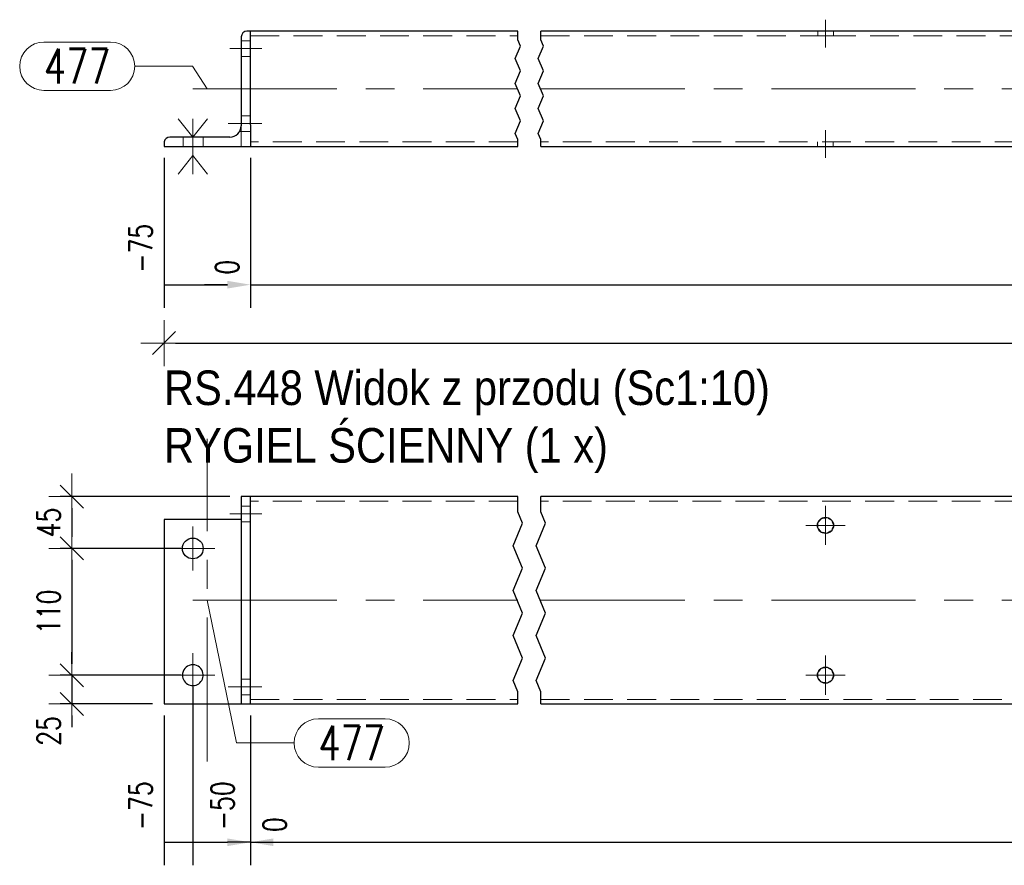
# Model space of a CAD drawing. Header units: millimetres. Extents: x -876 to 136, y 14938 to 15607.
# Tile 23 of 46: x -387 to -302, y 15150 to 15224. Entities that reach past the tile are written whole.
import ezdxf

# ---------------------------------------------------------------- set-up
doc = ezdxf.new("R2010")
doc.units = ezdxf.units.MM
doc.header["$LTSCALE"] = 10
doc.linetypes.add('HIDDEN', pattern=[0.375, 0.25, -0.125])
doc.linetypes.add('MITTE', pattern=[2, 1.25, -0.25, 0.25, -0.25])
doc.layers.get('Defpoints').update_dxf_attribs({"color": 1})
for name, color, linetype, lineweight in [('PS_Bolt', 4, 'Continuous', 13), ('PS_DIM', 4, 'Continuous', 13), ('PS_Hidden', 2, 'HIDDEN', 9), ('PS_Mid', 5, 'MITTE', 15), ('PS_Pos', 1, 'Continuous', 15), ('PS_Shape', 161, 'Continuous', 30), ('PS_SOLID', 7, 'Continuous', 30), ('PS_TEXT', 3, 'Continuous', 18)]:
    doc.layers.add(name, color=color, linetype=linetype, lineweight=lineweight)
doc.styles.add('gil', font='txt', dxfattribs={"width": 0.9})
doc.styles.add('simplex', font='simplex.shx', dxfattribs={"width": 0.75})
doc.dimstyles.new('1_10_GŁ_DS1-LS10', dxfattribs={"dimtxt": 2, "dimasz": 2, "dimexe": 2, "dimexo": 1, "dimgap": 1, "dimtad": 1, "dimjust": 4, "dimdec": 0, "dimlfac": 10, "dimtxsty": 'simplex', "dimblk1": 'NONE', "dimsah": 1, "dimcen": 2, "dimclrd": 256, "dimclre": 256, "dimclrt": 3, "dimadec": 1, "dimazin": 0, "dimtfac": 1, "dimtdec": 0, "dimtmove": 2, "dimatfit": 3, "dimfxl": 1, "dimarcsym": 0})
doc.dimstyles.new('1_10_PRZ_DS1-LS10', dxfattribs={"dimtxt": 2, "dimasz": 1, "dimexe": 2, "dimexo": 5, "dimgap": 1, "dimtad": 1, "dimdec": 0, "dimlfac": 10, "dimtxsty": 'simplex', "dimblk": 'dimznak', "dimcen": 2, "dimse1": 1, "dimse2": 1, "dimclrt": 3, "dimadec": 1, "dimazin": 0, "dimtfac": 1, "dimtdec": 0, "dimtix": 1, "dimtmove": 2, "dimatfit": 3, "dimldrblk": 'dim-grot', "dimfxl": 1, "dimarcsym": 0})
doc.dimstyles.new('1_10_SC', dxfattribs={"dimtxt": 2, "dimasz": 1, "dimexe": 1, "dimexo": 1, "dimgap": 1, "dimtad": 1, "dimdec": 0, "dimlfac": 10, "dimtxsty": 'simplex', "dimblk": 'dimznak', "dimcen": 2, "dimclrd": 256, "dimclre": 256, "dimclrt": 3, "dimadec": 1, "dimazin": 0, "dimtfac": 1, "dimtdec": 0, "dimtix": 1, "dimtmove": 2, "dimatfit": 3, "dimldrblk": 'dim-grot', "dimfxl": 1, "dimarcsym": 0})

# ---------------------------------------------------------------- blocks, each defined once
blk = doc.blocks.new('*D224')
at = {"layer": 'Defpoints', "color": 0, "transparency": 16777216}
for p in [(-374.482, 15212.854), (-366.982, 15212.854), (-366.982, 15200.854)]:
    blk.add_point(p, dxfattribs=at)
at = {"layer": 'PS_DIM', "lineweight": -2, "transparency": 16777216}
for p, q in [((-374.482, 15211.854), (-374.482, 15198.854)), ((-366.982, 15211.854), (-366.982, 15198.854)), ((-374.482, 15200.854), (-368.982, 15200.854))]:
    blk.add_line(p, q, dxfattribs=at)
at = {"layer": 'PS_DIM', "transparency": 16777216}
blk.add_solid([(-368.982, 15201.187), (-368.982, 15200.521), (-366.982, 15200.854)], dxfattribs=at)
at = {"layer": 'PS_DIM', "color": 3, "transparency": 16777216, "insert": (-376.502, 15204.017), "char_height": 2, "attachment_point": 5, "rotation": 90, "style": 'simplex'}
blk.add_mtext('-75', dxfattribs=at)
blk = doc.blocks.new('_None')
blk = doc.blocks.new('*D225')
at = {"layer": 'Defpoints', "color": 0, "transparency": 16777216}
for p in [(-366.982, 15212.854), (-366.982, 15212.854), (-366.982, 15200.854)]:
    blk.add_point(p, dxfattribs=at)
at = {"layer": 'PS_DIM', "lineweight": -2, "transparency": 16777216}
for p, q in [((-366.982, 15211.854), (-366.982, 15198.854)), ((-366.982, 15211.854), (-366.982, 15198.854)), ((-368.982, 15200.854), (-370.982, 15200.854)), ((-366.982, 15200.854), (-364.982, 15200.854))]:
    blk.add_line(p, q, dxfattribs=at)
at = {"layer": 'PS_DIM', "transparency": 16777216}
blk.add_solid([(-368.982, 15201.187), (-368.982, 15200.521), (-366.982, 15200.854)], dxfattribs=at)
at = {"layer": 'PS_DIM', "color": 3, "transparency": 16777216, "insert": (-369.002, 15202.374), "char_height": 2, "attachment_point": 5, "rotation": 90, "style": 'simplex'}
blk.add_mtext('0', dxfattribs=at)
blk = doc.blocks.new('*D226')
at = {"layer": 'Defpoints', "color": 0, "transparency": 16777216}
for p in [(-366.982, 15212.854), (-214.982, 15212.854), (-214.982, 15200.854)]:
    blk.add_point(p, dxfattribs=at)
at = {"layer": 'PS_DIM', "lineweight": -2, "transparency": 16777216}
for p, q in [((-366.982, 15211.854), (-366.982, 15198.854)), ((-214.982, 15211.854), (-214.982, 15198.854)), ((-366.982, 15200.854), (-216.982, 15200.854))]:
    blk.add_line(p, q, dxfattribs=at)
at = {"layer": 'PS_DIM', "transparency": 16777216}
blk.add_solid([(-216.982, 15201.187), (-216.982, 15200.521), (-214.982, 15200.854)], dxfattribs=at)
at = {"layer": 'PS_DIM', "color": 3, "transparency": 16777216, "insert": (-217.002, 15204.374), "char_height": 2, "attachment_point": 5, "rotation": 90, "style": 'simplex'}
blk.add_mtext('5310', dxfattribs=at)
blk = doc.blocks.new('*D227')
at = {"layer": 'Defpoints', "color": 0, "transparency": 16777216}
for p in [(-366.982, 15212.854), (-207.482, 15212.854), (-207.482, 15200.854)]:
    blk.add_point(p, dxfattribs=at)
at = {"layer": 'PS_DIM', "lineweight": -2, "transparency": 16777216}
for p, q in [((-366.982, 15211.854), (-366.982, 15198.854)), ((-207.482, 15211.854), (-207.482, 15198.854)), ((-366.982, 15200.854), (-209.482, 15200.854))]:
    blk.add_line(p, q, dxfattribs=at)
at = {"layer": 'PS_DIM', "transparency": 16777216}
blk.add_solid([(-209.482, 15201.187), (-209.482, 15200.521), (-207.482, 15200.854)], dxfattribs=at)
at = {"layer": 'PS_DIM', "color": 3, "transparency": 16777216, "insert": (-209.502, 15204.517), "char_height": 2, "attachment_point": 5, "rotation": 90, "style": 'simplex'}
blk.add_mtext('5385', dxfattribs=at)
blk = doc.blocks.new('*D228')
at = {"layer": 'Defpoints', "color": 0, "transparency": 16777216}
for p in [(-374.482, 15164.465), (-366.982, 15164.465), (-366.982, 15152.465)]:
    blk.add_point(p, dxfattribs=at)
at = {"layer": 'PS_DIM', "lineweight": -2, "transparency": 16777216}
for p, q in [((-374.482, 15163.465), (-374.482, 15150.465)), ((-366.982, 15163.465), (-366.982, 15150.465)), ((-374.482, 15152.465), (-368.982, 15152.465))]:
    blk.add_line(p, q, dxfattribs=at)
at = {"layer": 'PS_DIM', "transparency": 16777216}
blk.add_solid([(-368.982, 15152.798), (-368.982, 15152.132), (-366.982, 15152.465)], dxfattribs=at)
at = {"layer": 'PS_DIM', "color": 3, "transparency": 16777216, "insert": (-376.502, 15155.628), "char_height": 2, "attachment_point": 5, "rotation": 90, "style": 'simplex'}
blk.add_mtext('-75', dxfattribs=at)
blk = doc.blocks.new('*D229')
at = {"layer": 'Defpoints', "color": 0, "transparency": 16777216}
for p in [(-371.982, 15166.965), (-366.982, 15164.465), (-366.982, 15152.465)]:
    blk.add_point(p, dxfattribs=at)
at = {"layer": 'PS_DIM', "lineweight": -2, "transparency": 16777216}
for p, q in [((-371.982, 15165.965), (-371.982, 15150.465)), ((-366.982, 15163.465), (-366.982, 15150.465)), ((-371.982, 15152.465), (-368.982, 15152.465))]:
    blk.add_line(p, q, dxfattribs=at)
at = {"layer": 'PS_DIM', "transparency": 16777216}
blk.add_solid([(-368.982, 15152.798), (-368.982, 15152.132), (-366.982, 15152.465)], dxfattribs=at)
at = {"layer": 'PS_DIM', "color": 3, "transparency": 16777216, "insert": (-369.404, 15155.628), "char_height": 2, "attachment_point": 5, "rotation": 90, "style": 'simplex'}
blk.add_mtext('-50', dxfattribs=at)
blk = doc.blocks.new('*D230')
at = {"layer": 'Defpoints', "color": 0, "transparency": 16777216}
for p in [(-366.982, 15164.465), (-366.982, 15164.465), (-366.982, 15152.465)]:
    blk.add_point(p, dxfattribs=at)
at = {"layer": 'PS_DIM', "lineweight": -2, "transparency": 16777216}
for p, q in [((-366.982, 15163.465), (-366.982, 15150.465)), ((-366.982, 15163.465), (-366.982, 15150.465)), ((-366.982, 15152.465), (-368.982, 15152.465)), ((-364.982, 15152.465), (-362.982, 15152.465))]:
    blk.add_line(p, q, dxfattribs=at)
at = {"layer": 'PS_DIM', "transparency": 16777216}
blk.add_solid([(-364.982, 15152.798), (-364.982, 15152.132), (-366.982, 15152.465)], dxfattribs=at)
at = {"layer": 'PS_DIM', "color": 3, "transparency": 16777216, "insert": (-364.884, 15153.985), "char_height": 2, "attachment_point": 5, "rotation": 90, "style": 'simplex'}
blk.add_mtext('0', dxfattribs=at)
blk = doc.blocks.new('*D231')
at = {"layer": 'Defpoints', "color": 0, "transparency": 16777216}
for p in [(-209.982, 15166.965), (-366.982, 15164.465), (-209.982, 15152.465)]:
    blk.add_point(p, dxfattribs=at)
at = {"layer": 'PS_DIM', "lineweight": -2, "transparency": 16777216}
for p, q in [((-209.982, 15165.965), (-209.982, 15150.465)), ((-366.982, 15163.465), (-366.982, 15150.465)), ((-366.982, 15152.465), (-211.982, 15152.465))]:
    blk.add_line(p, q, dxfattribs=at)
at = {"layer": 'PS_DIM', "transparency": 16777216}
blk.add_solid([(-211.982, 15152.798), (-211.982, 15152.132), (-209.982, 15152.465)], dxfattribs=at)
at = {"layer": 'PS_DIM', "color": 3, "transparency": 16777216, "insert": (-212.002, 15156.128), "char_height": 2, "attachment_point": 5, "rotation": 90, "style": 'simplex'}
blk.add_mtext('5360', dxfattribs=at)
blk = doc.blocks.new('*D232')
at = {"layer": 'Defpoints', "color": 0, "transparency": 16777216}
for p in [(-366.982, 15164.465), (-207.482, 15164.465), (-207.482, 15152.465)]:
    blk.add_point(p, dxfattribs=at)
at = {"layer": 'PS_DIM', "lineweight": -2, "transparency": 16777216}
for p, q in [((-366.982, 15163.465), (-366.982, 15150.465)), ((-207.482, 15163.465), (-207.482, 15150.465)), ((-366.982, 15152.465), (-209.482, 15152.465))]:
    blk.add_line(p, q, dxfattribs=at)
at = {"layer": 'PS_DIM', "transparency": 16777216}
blk.add_solid([(-209.482, 15152.798), (-209.482, 15152.132), (-207.482, 15152.465)], dxfattribs=at)
at = {"layer": 'PS_DIM', "color": 3, "transparency": 16777216, "insert": (-205.462, 15156.128), "char_height": 2, "attachment_point": 5, "rotation": 90, "style": 'simplex'}
blk.add_mtext('5385', dxfattribs=at)
blk = doc.blocks.new('dimznak')
at = {"color": 0}
for points in [[(0, 2), (0, -2)], [(-2, 0), (2, 0)]]:
    blk.add_lwpolyline(points, dxfattribs=at)
at = {"color": 2}
blk.add_lwpolyline([(1, 1), (-1, -1)], dxfattribs=at)
blk = doc.blocks.new('*D233')
at = {"layer": 'Defpoints', "color": 0, "transparency": 16777216}
for p in [(-367.782, 15182.465), (-382.482, 15177.965), (-371.982, 15177.965)]:
    blk.add_point(p, dxfattribs=at)
at = {"layer": 'PS_DIM', "lineweight": -2, "transparency": 16777216}
for p, q in [((-368.782, 15182.465), (-383.482, 15182.465)), ((-382.482, 15181.465), (-382.482, 15178.965)), ((-372.982, 15177.965), (-383.482, 15177.965))]:
    blk.add_line(p, q, dxfattribs=at)
for p, rotation in [((-382.482, 15182.465), 90), ((-382.482, 15177.965), 270)]:
    blk.add_blockref('dimznak', p, dxfattribs=dict(at, rotation=rotation))
at = {"layer": 'PS_DIM', "color": 3, "transparency": 16777216, "insert": (-384.482, 15180.215), "char_height": 2, "attachment_point": 5, "rotation": 90, "style": 'simplex'}
blk.add_mtext('45', dxfattribs=at)
blk = doc.blocks.new('dim-grot')
blk.add_hatch(color=256).paths.add_polyline_path([(0, 0), (-2, 0.5), (-2, -0.5)])
blk.add_lwpolyline([(0, 0), (-2, 0.5), (-2, -0.5), (0, 0)])
blk = doc.blocks.new('*D234')
at = {"layer": 'Defpoints', "color": 0, "transparency": 16777216}
for p in [(-371.982, 15177.965), (-382.482, 15166.965), (-371.982, 15166.965)]:
    blk.add_point(p, dxfattribs=at)
at = {"layer": 'PS_DIM', "lineweight": -2, "transparency": 16777216}
for p, q in [((-372.982, 15177.965), (-383.482, 15177.965)), ((-382.482, 15176.965), (-382.482, 15167.965)), ((-372.982, 15166.965), (-383.482, 15166.965))]:
    blk.add_line(p, q, dxfattribs=at)
for p, rotation in [((-382.482, 15177.965), 90), ((-382.482, 15166.965), 270)]:
    blk.add_blockref('dimznak', p, dxfattribs=dict(at, rotation=rotation))
at = {"layer": 'PS_DIM', "color": 3, "transparency": 16777216, "insert": (-384.482, 15172.465), "char_height": 2, "attachment_point": 5, "rotation": 90, "style": 'simplex'}
blk.add_mtext('110', dxfattribs=at)
blk = doc.blocks.new('*D235')
at = {"layer": 'Defpoints', "color": 0, "transparency": 16777216}
for p in [(-371.982, 15166.965), (-382.482, 15164.465), (-374.482, 15164.465)]:
    blk.add_point(p, dxfattribs=at)
at = {"layer": 'PS_DIM', "lineweight": -2, "transparency": 16777216}
for p, q in [((-382.482, 15167.965), (-382.482, 15168.965)), ((-372.982, 15166.965), (-383.482, 15166.965)), ((-382.482, 15166.965), (-382.482, 15164.465)), ((-375.482, 15164.465), (-383.482, 15164.465)), ((-382.482, 15163.465), (-382.482, 15162.465))]:
    blk.add_line(p, q, dxfattribs=at)
for p, rotation in [((-382.482, 15166.965), 270), ((-382.482, 15164.465), 90)]:
    blk.add_blockref('dimznak', p, dxfattribs=dict(at, rotation=rotation))
at = {"layer": 'PS_DIM', "color": 3, "transparency": 16777216, "insert": (-384.482, 15162.126), "char_height": 2, "attachment_point": 5, "rotation": 90, "style": 'simplex'}
blk.add_mtext('25', dxfattribs=at)
blk = doc.blocks.new('*D435')
at = {"layer": 'Defpoints', "color": 0, "transparency": 16777216}
for p in [(-374.482, 15212.854), (-207.482, 15212.854), (-207.482, 15195.788)]:
    blk.add_point(p, dxfattribs=at)
at = {"layer": 'PS_DIM', "color": 0, "lineweight": -2, "transparency": 16777216}
blk.add_line((-373.482, 15195.788), (-208.482, 15195.788), dxfattribs=at)
at = {"layer": 'PS_DIM', "color": 0, "lineweight": -2, "transparency": 16777216, "rotation": 180}
blk.add_blockref('dimznak', (-374.482, 15195.788), dxfattribs=at)
at = {"layer": 'PS_DIM', "color": 0, "lineweight": -2, "transparency": 16777216}
blk.add_blockref('dimznak', (-207.482, 15195.788), dxfattribs=at)
at = {"layer": 'PS_DIM', "color": 3, "transparency": 16777216, "insert": (-290.982, 15197.828), "char_height": 2, "attachment_point": 5, "style": 'simplex'}
blk.add_mtext('5460', dxfattribs=at)
blk = doc.blocks.new('*X700')
at = {"color": 4, "linetype": 'Continuous'}
for p, q in [((-373.262, 15215.254), (-371.982, 15213.654)), ((-371.982, 15213.654), (-370.702, 15215.254)), ((-371.982, 15215.254), (-371.982, 15210.454)), ((-373.262, 15210.454), (-371.982, 15212.054)), ((-371.982, 15212.054), (-370.702, 15210.454))]:
    blk.add_line(p, q, dxfattribs=at)
blk = doc.blocks.new('*X701')
at = {"color": 4, "linetype": 'Continuous'}
for p, q in [((-373.262, 15215.254), (-371.982, 15213.654)), ((-371.982, 15213.654), (-370.702, 15215.254)), ((-371.982, 15215.254), (-371.982, 15210.454)), ((-373.262, 15210.454), (-371.982, 15212.054)), ((-371.982, 15212.054), (-370.702, 15210.454))]:
    blk.add_line(p, q, dxfattribs=at)
blk = doc.blocks.new('*X704')
at = {"color": 1}
for p, q in [((-343.782, 15222.111), (-343.782, 15222.854)), ((-341.782, 15222.111), (-341.782, 15222.854)), ((-343.553, 15221.569), (-343.782, 15222.111)), ((-341.553, 15221.569), (-341.782, 15222.111)), ((-344.011, 15220.486), (-343.553, 15221.569)), ((-342.011, 15220.486), (-341.553, 15221.569)), ((-343.553, 15219.402), (-344.011, 15220.486)), ((-341.553, 15219.402), (-342.011, 15220.486)), ((-344.011, 15218.319), (-343.553, 15219.402)), ((-342.011, 15218.319), (-341.553, 15219.402)), ((-343.553, 15217.235), (-344.011, 15218.319)), ((-341.553, 15217.235), (-342.011, 15218.319)), ((-344.011, 15216.151), (-343.553, 15217.235)), ((-342.011, 15216.151), (-341.553, 15217.235)), ((-343.553, 15215.068), (-344.011, 15216.151)), ((-341.553, 15215.068), (-342.011, 15216.151)), ((-344.011, 15213.984), (-343.553, 15215.068)), ((-342.011, 15213.984), (-341.553, 15215.068)), ((-343.782, 15213.442), (-344.011, 15213.984)), ((-343.782, 15212.854), (-343.782, 15213.442)), ((-341.782, 15213.442), (-342.011, 15213.984)), ((-341.782, 15212.854), (-341.782, 15213.442))]:
    blk.add_line(p, q, dxfattribs=at)
at = {"layer": 'PS_Hidden', "color": 2, "linetype": 'HIDDEN'}
for p, q in [((-317.739, 15222.854), (-317.739, 15222.454)), ((-316.382, 15222.454), (-316.382, 15222.854)), ((-366.982, 15222.012), (-367.782, 15222.012)), ((-366.982, 15222.454), (-343.782, 15222.454)), ((-341.782, 15222.454), (-316.96, 15222.454)), ((-316.96, 15222.454), (-292.382, 15222.454)), ((-367.782, 15220.654), (-366.982, 15220.654)), ((-366.982, 15215.512), (-367.782, 15215.512)), ((-367.918, 15214.154), (-366.982, 15214.154)), ((-367.817, 15214.405), (-367.782, 15214.405)), ((-367.782, 15214.654), (-367.782, 15214.405)), ((-367.782, 15214.405), (-367.782, 15212.854)), ((-372.827, 15213.654), (-372.827, 15212.854)), ((-371.082, 15212.854), (-371.082, 15213.654)), ((-343.782, 15213.254), (-366.982, 15213.254)), ((-292.382, 15213.254), (-341.782, 15213.254)), ((-317.782, 15213.254), (-317.782, 15212.854)), ((-316.424, 15212.854), (-316.424, 15213.254))]:
    blk.add_line(p, q, dxfattribs=at)
at = {"layer": 'PS_Mid', "color": 5, "linetype": 'MITTE'}
for p, q in [((-317.082, 15223.854), (-317.082, 15221.454)), ((-317.082, 15223.854), (-317.082, 15221.454)), ((-365.982, 15221.354), (-368.782, 15221.354)), ((-365.982, 15221.354), (-368.782, 15221.354)), ((-371.982, 15217.854), (-343.782, 15217.854)), ((-370.732, 15217.854), (-370.732, 15217.854)), ((-341.782, 15217.854), (-292.382, 15217.854)), ((-371.982, 15214.654), (-371.982, 15211.854)), ((-371.982, 15214.654), (-371.982, 15211.854)), ((-365.982, 15214.854), (-368.92, 15214.854)), ((-365.982, 15214.854), (-368.782, 15214.854)), ((-317.082, 15211.854), (-317.082, 15214.254)), ((-317.082, 15211.854), (-317.082, 15214.254))]:
    blk.add_line(p, q, dxfattribs=at)
at = {"layer": 'PS_SOLID', "color": 7, "linetype": 'Continuous'}
for p, q in [((-366.982, 15222.854), (-367.282, 15222.854)), ((-343.782, 15222.854), (-366.982, 15222.854)), ((-366.982, 15221.233), (-366.982, 15222.854)), ((-292.382, 15222.854), (-341.782, 15222.854)), ((-367.782, 15222.354), (-367.782, 15214.654)), ((-366.982, 15214.733), (-366.982, 15221.233)), ((-366.982, 15214.733), (-366.982, 15212.854)), ((-368.782, 15213.654), (-373.982, 15213.654)), ((-374.482, 15213.154), (-374.482, 15212.854)), ((-374.482, 15212.854), (-371.825, 15212.854)), ((-371.825, 15212.854), (-366.982, 15212.854)), ((-366.982, 15212.854), (-343.782, 15212.854)), ((-341.782, 15212.854), (-317.203, 15212.854)), ((-317.203, 15212.854), (-292.382, 15212.854))]:
    blk.add_line(p, q, dxfattribs=at)
at = {"layer": 'PS_SOLID'}
for centre, radius, start, end in [((-367.282, 15222.354), 0.5, 90, 180), ((-368.782, 15214.654), 1, 270, 0), ((-373.982, 15213.154), 0.5, 168.3871, 180), ((-373.982, 15213.154), 0.5, 90, 168.3871)]:
    blk.add_arc(centre, radius, start, end, dxfattribs=at)
blk = doc.blocks.new('*X706')
at = {"color": 1}
for p, q in [((-384.905, 15221.913), (-379.12, 15221.913)), ((-377.02, 15219.813), (-372.02, 15219.813)), ((-370.732, 15217.854), (-372.02, 15219.813)), ((-384.905, 15217.713), (-379.12, 15217.713))]:
    blk.add_line(p, q, dxfattribs=at)
for centre, start, end in [((-384.905, 15219.813), 90, 270), ((-379.12, 15219.813), 270, 90)]:
    blk.add_arc(centre, 2.1, start, end, dxfattribs=at)
at = {"color": 30, "style": 'simplex', "width": 0.75}
blk.add_text('477', height=3, dxfattribs=at).set_placement((-384.905, 15218.313))
blk = doc.blocks.new('*X708')
at = {"color": 3, "style": 'gil', "width": 0.9}
for s, p in [('RS.448 Widok z przodu (Sc1:10)', (-374.482, 15190.411)), ('RYGIEL ŚCIENNY (1 x)', (-374.482, 15185.411))]:
    blk.add_text(s, height=3, dxfattribs=at).set_placement(p)
blk = doc.blocks.new('*X711')
at = {"color": 4, "linetype": 'Continuous'}
blk.add_line((-371.982, 15177.965), (-371.982, 15177.965), dxfattribs=at)
blk.add_line((-371.982, 15177.965), (-371.982, 15177.965), dxfattribs=at)
blk.add_line((-371.982, 15177.965), (-371.982, 15177.965), dxfattribs=at)
blk.add_line((-371.982, 15177.965), (-371.982, 15177.965), dxfattribs=at)
blk.add_line((-371.982, 15177.965), (-371.982, 15177.965), dxfattribs=at)
blk = doc.blocks.new('*X712')
at = {"color": 4, "linetype": 'Continuous'}
blk.add_line((-371.982, 15166.965), (-371.982, 15166.965), dxfattribs=at)
blk.add_line((-371.982, 15166.965), (-371.982, 15166.965), dxfattribs=at)
blk.add_line((-371.982, 15166.965), (-371.982, 15166.965), dxfattribs=at)
blk.add_line((-371.982, 15166.965), (-371.982, 15166.965), dxfattribs=at)
blk.add_line((-371.982, 15166.965), (-371.982, 15166.965), dxfattribs=at)
blk = doc.blocks.new('*X715')
at = {"color": 1}
for p, q in [((-343.782, 15181.128), (-343.782, 15182.465)), ((-341.782, 15181.128), (-341.782, 15182.465)), ((-343.369, 15180.153), (-343.782, 15181.128)), ((-341.369, 15180.153), (-341.782, 15181.128)), ((-344.194, 15178.202), (-343.369, 15180.153)), ((-342.194, 15178.202), (-341.369, 15180.153)), ((-343.369, 15176.252), (-344.194, 15178.202)), ((-341.369, 15176.252), (-342.194, 15178.202)), ((-344.194, 15174.301), (-343.369, 15176.252)), ((-342.194, 15174.301), (-341.369, 15176.252)), ((-343.369, 15172.351), (-344.194, 15174.301)), ((-341.369, 15172.351), (-342.194, 15174.301)), ((-344.194, 15170.4), (-343.369, 15172.351)), ((-342.194, 15170.4), (-341.369, 15172.351)), ((-343.369, 15168.45), (-344.194, 15170.4)), ((-341.369, 15168.45), (-342.194, 15170.4)), ((-344.194, 15166.499), (-343.369, 15168.45)), ((-342.194, 15166.499), (-341.369, 15168.45)), ((-343.782, 15165.524), (-344.194, 15166.499)), ((-341.782, 15165.524), (-342.194, 15166.499)), ((-343.782, 15164.465), (-343.782, 15165.524)), ((-341.782, 15164.465), (-341.782, 15165.524))]:
    blk.add_line(p, q, dxfattribs=at)
at = {"layer": 'PS_Hidden', "color": 2, "linetype": 'HIDDEN'}
for p, q in [((-366.982, 15181.623), (-367.782, 15181.623)), ((-343.782, 15182.065), (-366.982, 15182.065)), ((-366.982, 15182.065), (-366.982, 15181.623)), ((-292.382, 15182.065), (-341.782, 15182.065)), ((-366.982, 15180.844), (-366.982, 15181.315)), ((-367.782, 15180.265), (-366.982, 15180.265)), ((-317.739, 15180.205), (-317.66, 15180.299)), ((-317.739, 15180.081), (-317.739, 15180.205)), ((-317.66, 15180.299), (-317.432, 15180.571)), ((-317.511, 15180.477), (-317.432, 15180.571)), ((-317.432, 15180.571), (-317.31, 15180.593)), ((-317.082, 15180.633), (-316.96, 15180.655)), ((-316.96, 15180.655), (-316.853, 15180.593)), ((-316.652, 15180.477), (-316.545, 15180.415)), ((-316.545, 15180.415), (-316.503, 15180.299)), ((-316.424, 15180.081), (-316.382, 15179.965)), ((-316.382, 15179.965), (-316.424, 15179.849)), ((-317.739, 15179.726), (-317.739, 15179.849)), ((-317.66, 15179.631), (-317.739, 15179.726)), ((-317.432, 15179.359), (-317.511, 15179.453)), ((-317.31, 15179.338), (-317.432, 15179.359)), ((-316.96, 15179.276), (-317.082, 15179.297)), ((-316.853, 15179.338), (-316.96, 15179.276)), ((-316.545, 15179.515), (-316.652, 15179.453)), ((-316.503, 15179.631), (-316.545, 15179.515)), ((-317.739, 15167.205), (-317.66, 15167.299)), ((-317.739, 15167.081), (-317.739, 15167.205)), ((-317.511, 15167.477), (-317.432, 15167.571)), ((-317.432, 15167.571), (-317.31, 15167.593)), ((-317.082, 15167.633), (-316.96, 15167.655)), ((-316.96, 15167.655), (-316.853, 15167.593)), ((-316.652, 15167.477), (-316.545, 15167.415)), ((-316.545, 15167.415), (-316.503, 15167.299)), ((-366.982, 15166.623), (-367.782, 15166.623)), ((-317.739, 15166.726), (-317.739, 15166.849)), ((-317.739, 15166.726), (-317.739, 15166.849)), ((-317.66, 15166.631), (-317.739, 15166.726)), ((-317.432, 15166.359), (-317.511, 15166.453)), ((-317.31, 15166.338), (-317.432, 15166.359)), ((-316.96, 15166.276), (-317.082, 15166.297)), ((-316.853, 15166.338), (-316.96, 15166.276)), ((-316.545, 15166.515), (-316.652, 15166.453)), ((-316.503, 15166.631), (-316.545, 15166.515)), ((-316.424, 15167.081), (-316.382, 15166.965)), ((-316.382, 15166.965), (-316.424, 15166.849)), ((-367.782, 15165.265), (-366.982, 15165.265)), ((-366.982, 15164.865), (-343.782, 15164.865)), ((-341.782, 15164.865), (-292.382, 15164.865))]:
    blk.add_line(p, q, dxfattribs=at)
at = {"layer": 'PS_Mid', "color": 5, "linetype": 'MITTE'}
for p, q in [((-370.732, 15159.465), (-370.732, 15187.465)), ((-317.082, 15181.665), (-317.082, 15178.265)), ((-317.082, 15181.665), (-317.082, 15178.265)), ((-365.982, 15180.965), (-368.782, 15180.965)), ((-365.982, 15180.965), (-368.782, 15180.965)), ((-315.382, 15179.965), (-318.782, 15179.965)), ((-315.382, 15179.965), (-318.782, 15179.965)), ((-371.982, 15179.865), (-371.982, 15176.065)), ((-370.082, 15177.965), (-373.882, 15177.965)), ((-371.982, 15173.465), (-343.782, 15173.465)), ((-341.782, 15173.465), (-292.382, 15173.465)), ((-371.982, 15168.865), (-371.982, 15165.065)), ((-317.082, 15168.665), (-317.082, 15165.265)), ((-317.082, 15168.665), (-317.082, 15165.265)), ((-370.082, 15166.965), (-373.882, 15166.965)), ((-315.382, 15166.965), (-318.782, 15166.965)), ((-315.382, 15166.965), (-318.782, 15166.965)), ((-365.982, 15165.965), (-368.92, 15165.965)), ((-365.982, 15165.965), (-368.782, 15165.965))]:
    blk.add_line(p, q, dxfattribs=at)
at = {"layer": 'PS_SOLID', "color": 7, "linetype": 'Continuous'}
for p, q in [((-366.982, 15182.465), (-367.782, 15182.465)), ((-367.782, 15182.465), (-367.782, 15164.465)), ((-343.782, 15182.465), (-366.982, 15182.465)), ((-366.982, 15180.844), (-366.982, 15182.465)), ((-317.203, 15182.465), (-341.782, 15182.465)), ((-292.382, 15182.465), (-317.203, 15182.465)), ((-366.982, 15165.844), (-366.982, 15180.844)), ((-372.138, 15180.465), (-374.482, 15180.465)), ((-374.482, 15180.465), (-374.482, 15164.465)), ((-367.782, 15180.465), (-372.138, 15180.465)), ((-317.739, 15179.849), (-317.739, 15180.081)), ((-317.66, 15180.299), (-317.511, 15180.477)), ((-317.31, 15180.593), (-317.082, 15180.633)), ((-316.853, 15180.593), (-316.652, 15180.477)), ((-316.503, 15180.299), (-316.424, 15180.081)), ((-317.511, 15179.453), (-317.66, 15179.631)), ((-317.082, 15179.297), (-317.31, 15179.338)), ((-316.652, 15179.453), (-316.853, 15179.338)), ((-316.424, 15179.849), (-316.503, 15179.631)), ((-317.66, 15167.299), (-317.511, 15167.477)), ((-317.31, 15167.593), (-317.082, 15167.633)), ((-316.853, 15167.593), (-316.652, 15167.477)), ((-316.503, 15167.299), (-316.424, 15167.081)), ((-317.739, 15166.849), (-317.739, 15167.081)), ((-317.511, 15166.453), (-317.66, 15166.631)), ((-317.082, 15166.297), (-317.31, 15166.338)), ((-316.652, 15166.453), (-316.853, 15166.338)), ((-316.424, 15166.849), (-316.503, 15166.631)), ((-366.982, 15164.465), (-366.982, 15165.844)), ((-374.482, 15164.465), (-367.782, 15164.465)), ((-367.782, 15164.465), (-366.982, 15164.465)), ((-366.982, 15164.465), (-343.782, 15164.465)), ((-341.782, 15164.465), (-292.382, 15164.465))]:
    blk.add_line(p, q, dxfattribs=at)
at = {"layer": 'PS_SOLID', "color": 7}
for centre, radius in [((-317.082, 15179.965), 0.7), ((-371.982, 15177.965), 0.9), ((-317.082, 15166.965), 0.7)]:
    blk.add_circle(centre, radius, dxfattribs=at)
at = {"layer": 'PS_SOLID'}
for start, end in [(20, 180), (180, 20)]:
    blk.add_arc((-371.982, 15166.965), 0.9, start, end, dxfattribs=at)
blk = doc.blocks.new('*X717')
at = {"color": 1}
for p, q in [((-370.732, 15173.465), (-368.188, 15161.081)), ((-361.088, 15163.181), (-355.302, 15163.181)), ((-368.188, 15161.081), (-363.188, 15161.081)), ((-361.088, 15158.981), (-355.302, 15158.981))]:
    blk.add_line(p, q, dxfattribs=at)
for centre, start, end in [((-361.088, 15161.081), 90, 270), ((-355.302, 15161.081), 270, 90)]:
    blk.add_arc(centre, 2.1, start, end, dxfattribs=at)
at = {"color": 30, "style": 'simplex', "width": 0.75}
blk.add_text('477', height=3, dxfattribs=at).set_placement((-361.088, 15159.581))

msp = doc.modelspace()

# ---------------------------------------------------------------- block references
at = {"layer": 'PS_Bolt', "color": 4}
for name in ['*X700', '*X701', '*X711', '*X712']:
    msp.add_blockref(name, (0, 0), dxfattribs=at)
at = {"layer": 'PS_Pos'}
for name in ['*X706', '*X717']:
    msp.add_blockref(name, (0, 0), dxfattribs=at)
at = {"layer": 'PS_Shape', "color": 20}
for name in ['*X704', '*X715']:
    msp.add_blockref(name, (0, 0), dxfattribs=at)
at = {"layer": 'PS_TEXT'}
msp.add_blockref('*X708', (0, 0), dxfattribs=at)

# ---------------------------------------------------------------- dimensions: what is measured, and where the dimension line sits
at = {"layer": 'PS_DIM'}
for base, p1, p2, text, picture, middle in [((-366.982, 15200.854), (-374.482, 15212.854), (-366.982, 15212.854), '-75', '*D224', (-376.502, 15204.017)), ((-366.982, 15200.854), (-366.982, 15212.854), (-366.982, 15212.854), '0', '*D225', (-369.002, 15202.374)), ((-214.982, 15200.854), (-366.982, 15212.854), (-214.982, 15212.854), '5310', '*D226', (-217.002, 15204.374)), ((-207.482, 15200.854), (-366.982, 15212.854), (-207.482, 15212.854), '5385', '*D227', (-209.502, 15204.517)), ((-366.982, 15152.465), (-371.982, 15166.965), (-366.982, 15164.465), '-50', '*D229', (-369.404, 15155.628)), ((-209.982, 15152.465), (-366.982, 15164.465), (-209.982, 15166.965), '5360', '*D231', (-212.002, 15156.128)), ((-366.982, 15152.465), (-374.482, 15164.465), (-366.982, 15164.465), '-75', '*D228', (-376.502, 15155.628)), ((-366.982, 15152.465), (-366.982, 15164.465), (-366.982, 15164.465), '0', '*D230', (-364.884, 15153.985)), ((-207.482, 15152.465), (-366.982, 15164.465), (-207.482, 15164.465), '5385', '*D232', (-205.462, 15156.128))]:
    dim = msp.add_linear_dim(base=base, p1=p1, p2=p2, text=text, dimstyle='1_10_GŁ_DS1-LS10', dxfattribs=at)
    dim.commit()
    dim.dimension.update_dxf_attribs({"geometry": picture, "text_midpoint": middle, "dimtype": 128, "text_rotation": 90})
dim = msp.add_linear_dim(base=(-207.482, 15195.788), p1=(-374.482, 15212.854), p2=(-207.482, 15212.854), text='5460', dimstyle='1_10_PRZ_DS1-LS10', dxfattribs=at)
dim.commit()
dim.dimension.update_dxf_attribs({"geometry": '*D435', "text_midpoint": (-290.982, 15197.828), "dimtype": 128})
for base, p1, p2, picture, middle in [((-382.482, 15177.965), (-367.782, 15182.465), (-371.982, 15177.965), '*D233', (-384.482, 15180.215)), ((-382.482, 15166.965), (-371.982, 15177.965), (-371.982, 15166.965), '*D234', (-384.482, 15172.465))]:
    dim = msp.add_linear_dim(base=base, p1=p1, p2=p2, angle=90, dimstyle='1_10_SC', dxfattribs=at)
    dim.commit()
    dim.dimension.update_dxf_attribs({"geometry": picture, "text_midpoint": middle})
dim = msp.add_linear_dim(base=(-382.482, 15164.465), p1=(-371.982, 15166.965), p2=(-374.482, 15164.465), angle=90, dimstyle='1_10_SC', dxfattribs=at)
dim.commit()
dim.dimension.update_dxf_attribs({"geometry": '*D235', "text_midpoint": (-384.482, 15162.126), "dimtype": 128})

doc.saveas('drawing.dxf')
